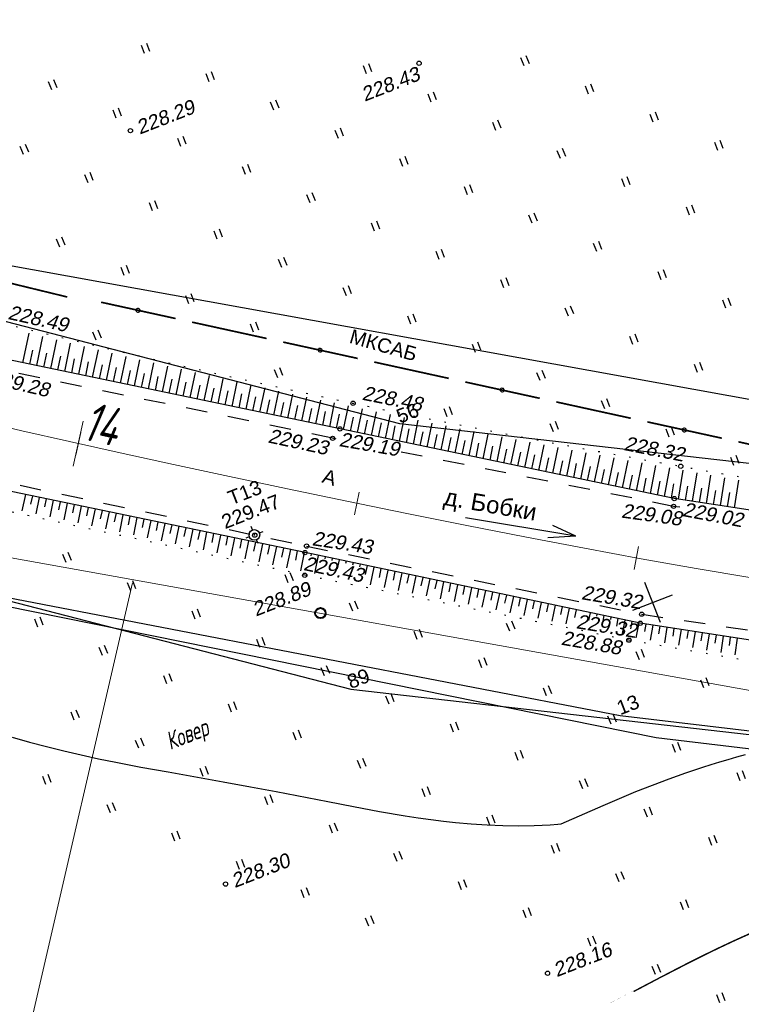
# Model space of a CAD drawing. Header units: millimetres. Extents: x -10 to 1169, y 1 to 1686.
# Tile 165 of 224: x 470 to 520, y 1087 to 1156. Entities that reach past the tile are written whole.
import ezdxf
from ezdxf.enums import TextEntityAlignment as Align
from ezdxf.lldxf.tags import DXFTag

# ---------------------------------------------------------------- set-up
doc = ezdxf.new("R2010")
doc.units = ezdxf.units.MM
for name, pattern in [('ADOT1', [1, 0, -1]), ('AHIDDEN2', [3, 1.5, -1.5]), ('CONTI', [0]), ('PHANTOM2', [1.25, 0.625, -0.125, 0.125, -0.125, 0.125, -0.125])]:
    doc.linetypes.add(name, pattern=pattern)
for name, color, linetype in [('CONTURS', 7, 'Continuous'), ('COORDS', 7, 'Continuous'), ('GPR_PICK', 7, 'Continuous'), ('IZOLINES', 32, 'Continuous'), ('PDIGIT', 170, 'Continuous'), ('PICKETS', 7, 'Continuous'), ('STATIONS', 7, 'Continuous'), ('ОБЪЕКТЫ_АВТОДОРОГ', 7, 'Continuous'), ('УЧАСТКИ', 7, 'Continuous')]:
    doc.layers.add(name, color=color, linetype=linetype)
doc.layers.add('СВЯЗЬ', color=170, linetype='Связь', lineweight=30)
doc.styles.add('GPR', font='isocpeui.ttf', dxfattribs={"width": 0.8})
doc.styles.get("Standard").update_dxf_attribs({"font": 'arial.ttf'})
tags = doc.linetypes.add('газ', pattern='A,42.7,-5.08,["Г",Standard,S=2.54,R=0,X=-2.54,Y=-1.27],-3.81', length=51.59).pattern_tags.tags
tags[6] = DXFTag(74, 10)
doc.linetypes.add('Связь', pattern='A,12.5,[130,ltypeshp.shx,S=1,R=-30,X=0,Y=0.9],1,[130,ltypeshp.shx,S=1,R=-30,X=0,Y=0.9],1,[130,ltypeshp.shx,S=1,R=-30,X=0,Y=0.9],4.5', length=19)

# ---------------------------------------------------------------- blocks, each defined once
blk = doc.blocks.new('133')
at = {"layer": 'CONTURS', "color": 7, "linetype": 'Continuous', "const_width": 0.2}
for points in [[(-11, 0), (-2, 0)], [(0, 0), (9, 0)]]:
    blk.add_lwpolyline(points, dxfattribs=at)
at = {"layer": 'CONTURS', "color": 7, "linetype": 'Continuous', "const_width": 0.5}
blk.add_lwpolyline([(-6.79, 0, 1), (-6.29, 0, 1)], format="xyb", close=True, dxfattribs=at)
blk = doc.blocks.new('401')
at = {"layer": 'CONTURS'}
for p, q in [((0, 0), (0, 1.2)), ((0.8, 0), (0.8, 1.2))]:
    blk.add_line(p, q, dxfattribs=at)
blk = doc.blocks.new('5_1')
at = {"layer": 'STATIONS', "color": 7, "linetype": 'Continuous'}
for p, q in [((-0.78, 0), (-1.28, 0)), ((0.01, 0.77), (0.01, 1.26)), ((0.79, 0), (1.3, 0)), ((0.01, -0.77), (0.01, -1.26))]:
    blk.add_line(p, q, dxfattribs=at)
blk.add_circle((0, 0), 0.75, dxfattribs=at)
for p in [(0, 0), (0.76, 0)]:
    blk.add_point(p, dxfattribs=at)
blk = doc.blocks.new('пкк')
at = {"layer": 'ОБЪЕКТЫ_АВТОДОРОГ', "lineweight": 15, "ltscale": 200}
blk.add_line((-0.011, -0.822), (-0.008, 0.805), dxfattribs=at)
blk = doc.blocks.new('пк')
at = {"layer": 'ОБЪЕКТЫ_АВТОДОРОГ', "linetype": 'Continuous', "lineweight": 25, "xscale": 2, "yscale": 2, "zscale": 2}
blk.add_blockref('пкк', (0.003, 0.008), dxfattribs=at)

msp = doc.modelspace()

# ---------------------------------------------------------------- linework, layer by layer
at = {"linetype": 'Continuous', "lineweight": 40}
msp.add_circle((490.82833, 1114.05169), 0.36213, dxfattribs=at)
at = {"layer": 'CONTURS', "lineweight": -2}
for p, q in [((469.94414, 1131.63713), (470.37614, 1133.70476)), ((470.92301, 1131.43261), (471.34815, 1133.46743)), ((471.90187, 1131.22809), (472.3205, 1133.23172)), ((470.43358, 1131.53487), (470.63809, 1132.51373)), ((472.88073, 1131.02357), (473.29285, 1132.99604)), ((473.8596, 1130.81906), (474.26594, 1132.7639)), ((474.83846, 1130.61454), (475.23903, 1132.53176)), ((471.41244, 1131.33035), (471.61696, 1132.30921)), ((472.3913, 1131.12583), (472.59582, 1132.1047)), ((473.37016, 1130.92131), (473.57468, 1131.90018)), ((475.81732, 1130.41002), (476.21248, 1132.30132)), ((476.79618, 1130.2055), (477.18632, 1132.07275)), ((477.77505, 1130.00098), (478.16015, 1131.84418)), ((474.34903, 1130.7168), (474.55354, 1131.69566)), ((475.32789, 1130.51228), (475.53241, 1131.49114)), ((476.30675, 1130.30776), (476.51127, 1131.28662)), ((477.28561, 1130.10324), (477.49013, 1131.0821)), ((478.75391, 1129.79646), (479.13469, 1131.61898)), ((479.73277, 1129.59195), (480.10928, 1131.39398)), ((480.71163, 1129.38743), (481.08417, 1131.17043)), ((478.26448, 1129.89872), (478.469, 1130.87759)), ((479.24334, 1129.6942), (479.44786, 1130.67307)), ((480.2222, 1129.48969), (480.42672, 1130.46855)), ((481.6905, 1129.18291), (482.0595, 1130.94901)), ((482.66936, 1128.97839), (483.03483, 1130.72758)), ((483.64822, 1128.77387), (484.01081, 1130.50927)), ((481.20107, 1129.28517), (481.40558, 1130.26403)), ((482.17993, 1129.08065), (482.38445, 1130.05951)), ((483.15879, 1128.87613), (483.36331, 1129.85499)), ((484.13765, 1128.67161), (484.34217, 1129.65048)), ((484.62709, 1128.56935), (484.98688, 1130.29142)), ((485.60595, 1128.36484), (485.96321, 1130.07477)), ((486.58481, 1128.16032), (486.94002, 1129.86048)), ((487.56367, 1127.9558), (487.91684, 1129.64621)), ((485.11652, 1128.46709), (485.32103, 1129.44596)), ((486.09538, 1128.26258), (486.29989, 1129.24144)), ((487.07424, 1128.05806), (487.27875, 1129.03692)), ((488.54254, 1127.75128), (488.89424, 1129.43479)), ((489.5214, 1127.54676), (489.87177, 1129.22409)), ((490.50026, 1127.34224), (490.84946, 1129.01435)), ((488.0531, 1127.85354), (488.25761, 1128.83241)), ((489.03197, 1127.64902), (489.23645, 1128.62789)), ((490.01083, 1127.4445), (490.21528, 1128.42338)), ((491.47912, 1127.13773), (491.82762, 1128.80724)), ((492.45802, 1126.93335), (492.80562, 1128.60017)), ((493.43699, 1126.72938), (493.78433, 1128.39569)), ((490.98969, 1127.23998), (491.19407, 1128.21888)), ((491.96857, 1127.03554), (492.17281, 1128.01446)), ((492.94751, 1126.83136), (493.15161, 1127.81031)), ((493.92648, 1126.62739), (494.13052, 1127.60636)), ((494.41597, 1126.52541), (494.76332, 1128.19216)), ((495.39495, 1126.32144), (495.74263, 1127.99)), ((496.37393, 1126.11747), (496.72242, 1127.79001)), ((497.3529, 1125.9135), (497.70225, 1127.59016)), ((494.90546, 1126.42343), (495.10946, 1127.4024)), ((495.88444, 1126.21946), (496.08842, 1127.19843)), ((496.86341, 1126.01549), (497.06739, 1126.99446)), ((498.33188, 1125.70953), (498.68276, 1127.39361)), ((499.31086, 1125.50556), (499.66328, 1127.19705)), ((500.28983, 1125.30159), (500.64429, 1127.00283)), ((497.84239, 1125.81152), (498.04637, 1126.79049)), ((498.82137, 1125.60755), (499.02534, 1126.58652)), ((499.80035, 1125.40358), (500.00432, 1126.38255)), ((500.77932, 1125.19961), (500.98329, 1126.17859)), ((501.26881, 1125.09762), (501.6255, 1126.80961)), ((502.24779, 1124.89365), (502.60696, 1126.61755)), ((503.22677, 1124.68968), (503.58884, 1126.42756)), ((504.20574, 1124.48571), (504.57073, 1126.23762)), ((501.7583, 1124.99564), (501.96227, 1125.97462)), ((502.73728, 1124.79167), (502.94124, 1125.77065)), ((503.71625, 1124.5877), (503.92022, 1125.56668)), ((505.18472, 1124.28174), (505.55326, 1126.05075)), ((506.1637, 1124.07778), (506.53576, 1125.86389)), ((507.14268, 1123.87381), (507.51866, 1125.67907)), ((508.12165, 1123.66984), (508.50169, 1125.49525)), ((504.69523, 1124.38373), (504.89919, 1125.36271)), ((505.67421, 1124.17976), (505.87815, 1125.15874)), ((506.65319, 1123.97579), (506.8571, 1124.95478)), ((509.10063, 1123.46587), (509.48478, 1125.31242)), ((510.07961, 1123.2619), (510.46799, 1125.13159)), ((511.05858, 1123.05793), (511.45064, 1124.95087)), ((507.63216, 1123.77182), (507.83602, 1124.75082)), ((508.61114, 1123.56785), (508.81489, 1124.54688)), ((509.59012, 1123.36388), (509.79365, 1124.34295)), ((510.5691, 1123.15991), (510.77219, 1124.13907)), ((512.03756, 1122.85396), (512.43274, 1124.77312)), ((513.01654, 1122.64999), (513.41257, 1124.59581)), ((513.99552, 1122.44602), (514.38822, 1124.421)), ((514.97449, 1122.24205), (515.35496, 1124.2488)), ((511.54807, 1122.95594), (511.75031, 1123.93528)), ((512.52705, 1122.75197), (512.7276, 1123.73166)), ((513.50603, 1122.548), (513.70324, 1123.52836)), ((515.9565, 1122.05318), (516.30352, 1124.07992)), ((516.94501, 1121.90207), (517.27024, 1123.90801)), ((517.93353, 1121.75095), (518.24603, 1123.73448)), ((518.92204, 1121.59984), (519.22621, 1123.55921)), ((514.485, 1122.34403), (514.67562, 1123.3257)), ((515.46549, 1122.14762), (515.64299, 1123.13174)), ((516.45075, 1121.97762), (516.61519, 1122.96401)), ((517.43927, 1121.82651), (517.59712, 1122.81397)), ((519.91056, 1121.44872), (520.20863, 1123.3834)), ((470.11538, 1122.38556), (469.87815, 1121.24449)), ((470.60491, 1122.28379), (470.48592, 1121.71147)), ((471.09444, 1122.18201), (470.85573, 1121.03382)), ((471.58397, 1122.08024), (471.46425, 1121.50436)), ((518.42779, 1121.67539), (518.58231, 1122.66338)), ((519.4163, 1121.52428), (519.56914, 1122.51253)), ((472.07351, 1121.97846), (471.83331, 1120.82314)), ((472.56304, 1121.87669), (472.44257, 1121.29725)), ((473.05257, 1121.77491), (472.8109, 1120.61247)), ((473.5421, 1121.67314), (473.4209, 1121.09013)), ((474.03164, 1121.57136), (473.78848, 1120.40179)), ((474.52117, 1121.46959), (474.39922, 1120.88302)), ((475.0107, 1121.36781), (474.76606, 1120.19112)), ((475.50023, 1121.26604), (475.37754, 1120.67591)), ((475.98977, 1121.16427), (475.74365, 1119.98044)), ((476.4793, 1121.06249), (476.35587, 1120.4688)), ((476.96883, 1120.96072), (476.72123, 1119.76977)), ((477.45836, 1120.85894), (477.33419, 1120.26169)), ((477.94789, 1120.75717), (477.69881, 1119.55909)), ((478.43743, 1120.65539), (478.31252, 1120.05457)), ((478.92696, 1120.55362), (478.6764, 1119.34842)), ((479.41649, 1120.45184), (479.29084, 1119.84746)), ((479.90602, 1120.35007), (479.65398, 1119.13774)), ((480.39556, 1120.24829), (480.26916, 1119.64035)), ((480.88509, 1120.14652), (480.63156, 1118.92707)), ((481.37462, 1120.04475), (481.24749, 1119.43324)), ((481.86415, 1119.94297), (481.60914, 1118.7164)), ((482.35369, 1119.8412), (482.22581, 1119.22613)), ((482.84322, 1119.73942), (482.58672, 1118.50572)), ((483.33275, 1119.63765), (483.20413, 1119.01902)), ((483.82228, 1119.53587), (483.56429, 1118.29505)), ((484.31182, 1119.4341), (484.18245, 1118.81191)), ((484.80135, 1119.33232), (484.54186, 1118.08438)), ((485.29088, 1119.23055), (485.16076, 1118.6048)), ((485.78041, 1119.12877), (485.5194, 1117.87371)), ((486.26995, 1119.027), (486.13905, 1118.39769)), ((486.75948, 1118.92522), (486.49691, 1117.66305)), ((487.24901, 1118.82345), (487.11732, 1118.19059)), ((487.73854, 1118.72168), (487.47434, 1117.45241)), ((488.22807, 1118.6199), (488.09552, 1117.98351)), ((488.71761, 1118.51813), (488.45161, 1117.24181)), ((489.20714, 1118.41635), (489.07361, 1117.77644)), ((489.69667, 1118.31458), (489.42856, 1117.03127)), ((490.18592, 1118.21144), (490.15919, 1118.0838)), ((490.67517, 1118.10831), (490.40681, 1116.83003)), ((491.1644, 1118.0051), (491.13418, 1117.86131)), ((491.65363, 1117.90189), (491.62168, 1117.75007)), ((492.14286, 1117.79868), (492.00988, 1117.16715)), ((492.6321, 1117.69547), (492.59672, 1117.52756)), ((493.12133, 1117.59227), (493.08424, 1117.41631)), ((493.61056, 1117.48906), (493.57177, 1117.30506)), ((494.09979, 1117.38585), (493.96875, 1116.76439)), ((494.58902, 1117.28264), (494.32796, 1116.04476)), ((495.07826, 1117.17943), (494.94824, 1116.563)), ((495.56749, 1117.07622), (495.3085, 1115.84839)), ((496.05672, 1116.97301), (495.92775, 1116.36161)), ((496.54595, 1116.86981), (496.28907, 1115.65202)), ((497.03518, 1116.7666), (496.90727, 1116.16021)), ((497.52442, 1116.66339), (497.26964, 1115.45565)), ((498.01365, 1116.56018), (497.88679, 1115.95882)), ((498.50288, 1116.45697), (498.25022, 1115.25927)), ((498.99211, 1116.35376), (498.86631, 1115.75742)), ((499.48134, 1116.25055), (499.2308, 1115.0629)), ((499.97058, 1116.14735), (499.84583, 1115.55603)), ((500.45981, 1116.04414), (500.21138, 1114.86652)), ((500.94904, 1115.94093), (500.82536, 1115.35463)), ((501.43827, 1115.83772), (501.19197, 1114.67014)), ((501.9275, 1115.73451), (501.80488, 1115.15323)), ((502.41674, 1115.6313), (502.17255, 1114.47377)), ((502.90597, 1115.52809), (502.78441, 1114.95184)), ((503.3952, 1115.42489), (503.15314, 1114.27739)), ((503.88443, 1115.32168), (503.76394, 1114.75044)), ((504.37366, 1115.21847), (504.13375, 1114.08101)), ((504.8629, 1115.11526), (504.74348, 1114.54904)), ((505.35213, 1115.01205), (505.11437, 1113.88463)), ((505.84136, 1114.90884), (505.72303, 1114.34764)), ((506.33059, 1114.80563), (506.09502, 1113.68824)), ((506.81982, 1114.70242), (506.70261, 1114.14623)), ((507.30906, 1114.59922), (507.07576, 1113.49183)), ((507.79829, 1114.49601), (507.68224, 1113.94481)), ((508.28752, 1114.3928), (508.05664, 1113.29539)), ((508.77675, 1114.28959), (508.66199, 1113.74337)), ((509.26598, 1114.18638), (509.26357, 1114.17486)), ((509.75522, 1114.08317), (509.64197, 1113.54188)), ((510.24445, 1113.97996), (510.21692, 1113.848)), ((510.73368, 1113.87676), (510.62239, 1113.34031)), ((511.22291, 1113.77355), (511.19016, 1113.61476)), ((511.71214, 1113.67034), (511.60372, 1113.13855)), ((512.20138, 1113.56713), (511.98798, 1112.5081)), ((512.69061, 1113.46392), (512.5874, 1112.93924)), ((513.17984, 1113.36071), (512.98042, 1112.32102)), ((513.67359, 1113.28192), (513.57816, 1112.75772)), ((514.16735, 1113.20313), (513.98504, 1112.14602)), ((514.66155, 1113.12719), (514.57204, 1112.59326)), ((515.15575, 1113.05126), (514.98004, 1111.97265)), ((515.64995, 1112.97533), (515.56254, 1112.43085)), ((516.14415, 1112.89939), (515.97024, 1111.80012)), ((516.63835, 1112.82346), (516.55124, 1112.26876)), ((517.13255, 1112.74752), (516.95803, 1111.62801)), ((517.62675, 1112.67159), (517.53903, 1112.10683)), ((518.12095, 1112.59566), (517.9446, 1111.45612)), ((518.61515, 1112.51972), (518.52637, 1111.94497)), ((519.10935, 1112.44379), (518.93057, 1111.28433)), ((519.60355, 1112.36785), (519.51348, 1111.78316)), ((520.09775, 1112.29192), (519.91623, 1111.11261))]:
    msp.add_line(p, q, dxfattribs=at)
at = {"layer": 'CONTURS', "color": 1, "linetype": 'газ', "lineweight": 15}
msp.add_line((455.8683, 1120.29855), (545.30849, 1104.26231), dxfattribs=at)
at = {"layer": 'CONTURS', "color": 0, "linetype": 'CONTI', "lineweight": 15}
msp.add_line((469.74034, 1082.00867), (477.63172, 1116.1679), dxfattribs=at)
at = {"layer": 'CONTURS', "linetype": 'ADOT1', "flags": 128}
msp.add_lwpolyline([(468.40598, 1134.44728), (470.86878, 1133.84075), (473.33349, 1133.24326), (475.8001, 1132.65482), (478.26862, 1132.07544), (480.73905, 1131.50511), (483.21138, 1130.94382), (485.68562, 1130.39159), (488.16176, 1129.84841), (490.63981, 1129.31428), (493.11976, 1128.7892), (495.41347, 1128.31234), (497.70909, 1127.84376), (500.0065, 1127.38321), (502.30557, 1126.93048), (504.60619, 1126.48532), (506.90824, 1126.0475), (509.2116, 1125.61679), (511.51614, 1125.19295), (513.82176, 1124.77577), (516.12833, 1124.36499), (518.41317, 1123.95862), (520.69847, 1123.54963), (522.98455, 1123.14206), (525.27173, 1122.73996), (527.56032, 1122.34739), (529.85066, 1121.96838), (532.14306, 1121.60698), (534.43785, 1121.26725), (536.73534, 1120.95323), (539.03586, 1120.66898), (541.78437, 1120.36363), (544.53611, 1120.0872), (547.2911, 1119.83969), (550.04933, 1119.62111), (552.81081, 1119.43144), (555.57552, 1119.2707), (558.34348, 1119.13888), (561.11468, 1119.03598), (563.88912, 1118.962), (566.66681, 1118.91694)], dxfattribs=at)
at = {"layer": 'CONTURS', "linetype": 'Continuous'}
for points in [[(566.65983, 1117.23176), (538.8743, 1118.54973), (515.67292, 1122.09653), (492.20433, 1126.9862), (467.60049, 1132.1268)], [(565.8585, 1108.18738), (537.53268, 1109.61305), (513.28202, 1113.33916), (489.74754, 1118.304), (464.81794, 1123.48691)]]:
    msp.add_lwpolyline(points, dxfattribs=at)
at = {"layer": 'CONTURS', "linetype": 'AHIDDEN2'}
for points in [[(491.92553, 1126.27735), (491.68417, 1126.3255), (467.45614, 1131.34242)], [(516.0641, 1121.48036), (515.62478, 1121.54946), (496.27784, 1125.40908)], [(469.74178, 1123.03067), (489.85456, 1118.75812), (513.38919, 1113.97694), (537.52122, 1110.37303), (537.87094, 1110.35424)]]:
    msp.add_lwpolyline(points, dxfattribs=at)
at = {"layer": 'CONTURS', "linetype": 'ADOT1'}
msp.add_lwpolyline([(565.24543, 1106.0366), (537.50367, 1107.7947), (512.48493, 1112.15361), (489.727, 1116.71122), (464.56289, 1122.13423)], dxfattribs=at)
at = {"layer": 'COORDS', "lineweight": -2}
for p, q in [((514.70126, 1113.40001), (513.60909, 1116.19415)), ((512.75811, 1114.251), (515.55224, 1115.34316))]:
    msp.add_line(p, q, dxfattribs=at)
at = {"layer": 'IZOLINES'}
for points in [[(469.1994, 1105.34969), (470.39719, 1105.0008), (471.60184, 1104.67712), (472.81222, 1104.37616), (474.02731, 1104.09533), (475.24622, 1103.83194), (476.46815, 1103.58327), (478.23315, 1103.24509), (478.2215, 1103.24742), (480.14457, 1102.89754), (483.99375, 1102.21469), (485.92071, 1101.8643), (485.92019, 1101.86362), (487.73161, 1101.52432), (491.34975, 1100.82137), (493.15904, 1100.47109), (494.9709, 1100.13477), (496.78722, 1099.82474), (497.68625, 1099.68545), (498.58691, 1099.55756), (499.46159, 1099.4461), (500.32239, 1099.35016), (500.31652, 1099.35162), (501.41985, 1099.24982), (502.52514, 1099.17621), (503.63169, 1099.13255), (504.73867, 1099.12086), (505.84512, 1099.14239), (506.39791, 1099.16573), (506.95023, 1099.1974), (507.50199, 1099.23726), (507.72312, 1099.25805)], [(507.72312, 1099.25805), (510.67308, 1100.55462), (511.82237, 1101.04598), (512.97752, 1101.52319), (514.1395, 1101.9832), (515.30897, 1102.42337), (516.48628, 1102.84162), (517.67144, 1103.23649), (518.26693, 1103.42488), (518.86429, 1103.60714), (519.46347, 1103.78326), (520.0644, 1103.95323), (520.66701, 1104.11706)]]:
    msp.add_lwpolyline(points, dxfattribs=at)
at = {"layer": 'IZOLINES', "const_width": 0.1}
msp.add_lwpolyline([(512.81781, 1087.48531), (513.13544, 1087.65107), (513.13657, 1087.65166), (513.13882, 1087.65285), (513.13637, 1087.6517), (515.3504, 1088.81274), (516.46152, 1089.38529), (517.57776, 1089.94769), (518.70055, 1090.49673), (519.83106, 1091.02942), (520.97021, 1091.543)], dxfattribs=at)
at = {"layer": 'PICKETS', "color": 7, "lineweight": -2}
for centre in [(497.7573, 1152.66386), (477.49373, 1147.92565), (493.11976, 1128.7892), (492.20433, 1126.9862), (491.68417, 1126.3255), (516.12833, 1124.36499), (515.67292, 1122.09653), (515.62478, 1121.54946), (486.21976, 1119.52551), (489.85456, 1118.75812), (489.74754, 1118.304), (489.727, 1116.71122), (513.38919, 1113.97694), (513.28202, 1113.33916), (512.48493, 1112.15361), (484.16708, 1095.026), (506.77251, 1088.76821)]:
    msp.add_circle(centre, 0.15, dxfattribs=at)
at = {"layer": 'ОБЪЕКТЫ_АВТОДОРОГ', "color": 0, "linetype": 'PHANTOM2', "lineweight": 15, "ltscale": 200}
msp.add_lwpolyline([(466.63522, 1127.60327), (469.85953, 1126.85392), (473.22191, 1126.09124), (476.76537, 1125.30349), (480.51845, 1124.48266), (484.45176, 1123.63567), (488.52142, 1122.77318), (492.68355, 1121.90585), (496.89429, 1121.04434), (501.10975, 1120.19931), (505.28606, 1119.38142), (509.37936, 1118.60134), (513.35545, 1117.8681), (517.21899, 1117.1843), (520.9843, 1116.55092)], dxfattribs=at)
at = {"layer": 'ОБЪЕКТЫ_АВТОДОРОГ'}
for points in [[(508.75286, 1119.46656), (501.02444, 1120.73753)], [(508.76239, 1119.46405), (507.13761, 1120.21201)], [(508.75588, 1119.46104), (506.80281, 1119.3419)]]:
    msp.add_lwpolyline(points, dxfattribs=at)
at = {"layer": 'СВЯЗЬ', "linetype": 'Связь', "lineweight": 30}
msp.add_lwpolyline([(616.9123, 1103.12252), (569.8256, 1099.02841), (568.28017, 1098.86239), (514.39182, 1105.28502), (454.08462, 1117.49511), (407.21441, 1131.60149), (298.78218, 1173.78217), (264.50484, 1188.19206), (215.39982, 1213.15052), (138.06869, 1251.95366), (98.97523, 1260.9492), (66.43231, 1260.92822), (10.51992, 1246.50892)], dxfattribs=at)
at = {"layer": 'УЧАСТКИ', "color": 6, "linetype": 'Continuous', "lineweight": -2}
for p, q in [((496.4083, 1127.34747), (442.8463, 1141.20916)), ((541.79955, 1125.26983), (459.62893, 1140.13527)), ((562.08366, 1119.85263), (496.4083, 1127.34747)), ((437.24407, 1123.12892), (492.95582, 1108.71174)), ((456.26813, 1117.58424), (511.87354, 1106.87264)), ((492.95582, 1108.71174), (560.90778, 1100.96868)), ((511.87354, 1106.87264), (549.49856, 1102.41429))]:
    msp.add_line(p, q, dxfattribs=at)

# ---------------------------------------------------------------- block references
at = {"layer": 'CONTURS', "lineweight": -2}
for name, p, xscale, yscale, zscale, rotation in [('401', (478.48552, 1153.34315), 0.4999999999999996, 0.4999999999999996, 0.4999999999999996, 21.3494687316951), ('401', (505.12684, 1152.48305), 0.4999999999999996, 0.4999999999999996, 0.4999999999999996, 21.3494687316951), ('401', (494.07319, 1151.92028), 0.4999999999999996, 0.4999999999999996, 0.4999999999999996, 21.3494687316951), ('401', (483.01953, 1151.35752), 0.4999999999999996, 0.4999999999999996, 0.4999999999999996, 21.3494687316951), ('401', (471.96588, 1150.79476), 0.4999999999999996, 0.4999999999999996, 0.4999999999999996, 21.3494687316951), ('401', (509.66086, 1150.49742), 0.4999999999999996, 0.4999999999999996, 0.4999999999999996, 21.3494687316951), ('401', (498.6072, 1149.93466), 0.4999999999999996, 0.4999999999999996, 0.4999999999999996, 21.3494687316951), ('401', (487.55355, 1149.3719), 0.4999999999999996, 0.4999999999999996, 0.4999999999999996, 21.3494687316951), ('401', (476.49989, 1148.80913), 0.4999999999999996, 0.4999999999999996, 0.4999999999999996, 21.3494687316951), ('401', (514.19487, 1148.51179), 0.4999999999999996, 0.4999999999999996, 0.4999999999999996, 21.3494687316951), ('401', (503.14122, 1147.94903), 0.4999999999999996, 0.4999999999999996, 0.4999999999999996, 21.3494687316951), ('401', (492.08756, 1147.38627), 0.4999999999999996, 0.4999999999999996, 0.4999999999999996, 21.3494687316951), ('401', (469.98025, 1146.26074), 0.4999999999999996, 0.4999999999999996, 0.4999999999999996, 21.3494687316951), ('401', (481.03391, 1146.82351), 0.4999999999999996, 0.4999999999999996, 0.4999999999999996, 21.3494687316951), ('401', (518.72889, 1146.52617), 0.4999999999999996, 0.4999999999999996, 0.4999999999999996, 21.3494687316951), ('401', (507.67523, 1145.96341), 0.4999999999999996, 0.4999999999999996, 0.4999999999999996, 21.3494687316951), ('401', (485.56792, 1144.83788), 0.4999999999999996, 0.4999999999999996, 0.4999999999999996, 21.3494687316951), ('401', (496.62158, 1145.40064), 0.4999999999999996, 0.4999999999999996, 0.4999999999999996, 21.3494687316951), ('401', (474.51427, 1144.27512), 0.4999999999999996, 0.4999999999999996, 0.4999999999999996, 21.3494687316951), ('401', (512.20925, 1143.97778), 0.4999999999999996, 0.4999999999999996, 0.4999999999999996, 21.3494687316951), ('401', (490.10194, 1142.85225), 0.4999999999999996, 0.4999999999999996, 0.4999999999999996, 21.3494687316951), ('401', (501.15559, 1143.41502), 0.4999999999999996, 0.4999999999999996, 0.4999999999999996, 21.3494687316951), ('401', (479.04828, 1142.28949), 0.4999999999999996, 0.4999999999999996, 0.4999999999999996, 21.3494687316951), ('401', (505.68961, 1141.42939), 0.4999999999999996, 0.4999999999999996, 0.4999999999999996, 21.3494687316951), ('401', (516.74326, 1141.99215), 0.4999999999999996, 0.4999999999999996, 0.4999999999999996, 21.3494687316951), ('401', (494.63595, 1140.86663), 0.4999999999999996, 0.4999999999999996, 0.4999999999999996, 21.3494687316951), ('401', (483.5823, 1140.30387), 0.4999999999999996, 0.4999999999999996, 0.4999999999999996, 21.3494687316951), ('401', (472.52864, 1139.7411), 0.4999999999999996, 0.4999999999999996, 0.4999999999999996, 21.3494687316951), ('401', (510.22362, 1139.44376), 0.4999999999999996, 0.4999999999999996, 0.4999999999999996, 21.3494687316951), ('401', (499.16997, 1138.881), 0.4999999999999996, 0.4999999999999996, 0.4999999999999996, 21.3494687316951), ('133', (467.90877, 1137.49901), 0.5884778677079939, 0.5, 0.5884778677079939, 346.3523038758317), ('401', (488.11631, 1138.31824), 0.4999999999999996, 0.4999999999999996, 0.4999999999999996, 21.3494687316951), ('401', (477.06266, 1137.75548), 0.4999999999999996, 0.4999999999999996, 0.4999999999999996, 21.3494687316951), ('401', (514.75764, 1137.45814), 0.4999999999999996, 0.4999999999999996, 0.4999999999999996, 21.3494687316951), ('401', (503.70398, 1136.89538), 0.4999999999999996, 0.4999999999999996, 0.4999999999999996, 21.3494687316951), ('401', (492.65033, 1136.33261), 0.4999999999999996, 0.4999999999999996, 0.4999999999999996, 21.3494687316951), ('133', (481.82533, 1134.48096), 0.5948075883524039, 0.5, 0.5948075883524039, 347.6422041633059), ('401', (481.59667, 1135.76985), 0.4999999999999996, 0.4999999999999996, 0.4999999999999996, 21.3494687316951), ('401', (519.29165, 1135.47251), 0.4999999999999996, 0.4999999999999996, 0.4999999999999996, 21.3494687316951), ('401', (508.238, 1134.90975), 0.4999999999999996, 0.4999999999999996, 0.4999999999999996, 21.3494687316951), ('401', (486.13068, 1133.78422), 0.4999999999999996, 0.4999999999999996, 0.4999999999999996, 21.3494687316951), ('401', (497.18434, 1134.34699), 0.4999999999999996, 0.4999999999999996, 0.4999999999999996, 21.3494687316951), ('401', (475.07703, 1133.22146), 0.4999999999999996, 0.4999999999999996, 0.4999999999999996, 21.3494687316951), ('133', (494.6079, 1131.6804), 0.5948075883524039, 0.5, 0.5948075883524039, 347.6422041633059), ('401', (512.77201, 1132.92412), 0.4999999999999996, 0.4999999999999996, 0.4999999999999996, 21.3494687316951), ('401', (501.71835, 1132.36136), 0.4999999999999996, 0.4999999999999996, 0.4999999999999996, 21.3494687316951), ('401', (487.82923, 1130.58175), 0.4999999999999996, 0.4999999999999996, 0.4999999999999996, 21.3494687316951), ('401', (506.25237, 1130.37574), 0.4999999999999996, 0.4999999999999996, 0.4999999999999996, 21.3494687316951), ('401', (517.30602, 1130.9385), 0.4999999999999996, 0.4999999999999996, 0.4999999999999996, 21.3494687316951), ('133', (507.39047, 1128.87984), 0.5948075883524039, 0.5, 0.5948075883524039, 347.6422041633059), ('401', (510.78638, 1128.39011), 0.4999999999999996, 0.4999999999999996, 0.4999999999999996, 21.3494687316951), ('401', (499.73273, 1127.82735), 0.4999999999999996, 0.4999999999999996, 0.4999999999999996, 21.3494687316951), ('133', (520.17304, 1126.07927), 0.5948075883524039, 0.5, 0.5948075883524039, 347.6422041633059), ('401', (507.18239, 1126.79198), 0.4999999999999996, 0.4999999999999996, 0.4999999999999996, 21.3494687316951), ('401', (515.3204, 1126.40448), 0.4999999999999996, 0.4999999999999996, 0.4999999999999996, 21.3494687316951), ('401', (519.85441, 1124.41886), 0.4999999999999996, 0.4999999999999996, 0.4999999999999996, 21.3494687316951), ('401', (472.97519, 1117.59924), 0.4999999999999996, 0.4999999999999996, 0.4999999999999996, 21.3494687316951), ('401', (488.56286, 1116.17637), 0.4999999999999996, 0.4999999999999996, 0.4999999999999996, 21.3494687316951), ('401', (477.50921, 1115.61361), 0.4999999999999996, 0.4999999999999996, 0.4999999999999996, 21.3494687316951), ('401', (493.09688, 1114.19075), 0.4999999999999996, 0.4999999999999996, 0.4999999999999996, 21.3494687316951), ('401', (470.98957, 1113.06522), 0.4999999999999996, 0.4999999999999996, 0.4999999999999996, 21.3494687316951), ('401', (482.04322, 1113.62798), 0.4999999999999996, 0.4999999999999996, 0.4999999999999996, 21.3494687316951), ('401', (504.11985, 1112.77468), 0.4999999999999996, 0.4999999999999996, 0.4999999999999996, 21.3494687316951), ('401', (486.57724, 1111.64236), 0.4999999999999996, 0.4999999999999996, 0.4999999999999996, 21.3494687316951), ('401', (497.63089, 1112.20512), 0.4999999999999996, 0.4999999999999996, 0.4999999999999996, 21.3494687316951), ('401', (475.52358, 1111.0796), 0.4999999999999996, 0.4999999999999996, 0.4999999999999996, 21.3494687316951), ('401', (513.21856, 1110.78226), 0.4999999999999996, 0.4999999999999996, 0.4999999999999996, 21.3494687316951), ('401', (491.11125, 1109.65673), 0.4999999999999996, 0.4999999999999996, 0.4999999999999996, 21.3494687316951), ('401', (502.16491, 1110.2195), 0.4999999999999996, 0.4999999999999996, 0.4999999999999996, 21.3494687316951), ('401', (480.0576, 1109.09397), 0.4999999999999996, 0.4999999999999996, 0.4999999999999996, 21.3494687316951), ('401', (506.69892, 1108.23387), 0.4999999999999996, 0.4999999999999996, 0.4999999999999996, 21.3494687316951), ('401', (517.75258, 1108.79663), 0.4999999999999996, 0.4999999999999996, 0.4999999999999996, 21.3494687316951), ('401', (495.64527, 1107.67111), 0.4999999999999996, 0.4999999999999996, 0.4999999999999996, 21.3494687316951), ('401', (484.59161, 1107.10834), 0.4999999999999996, 0.4999999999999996, 0.4999999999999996, 21.3494687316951), ('401', (473.53795, 1106.54558), 0.4999999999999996, 0.4999999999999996, 0.4999999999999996, 21.3494687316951), ('401', (511.23294, 1106.24824), 0.4999999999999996, 0.4999999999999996, 0.4999999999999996, 21.3494687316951), ('401', (500.17928, 1105.68548), 0.4999999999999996, 0.4999999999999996, 0.4999999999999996, 21.3494687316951), ('401', (489.12562, 1105.12272), 0.4999999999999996, 0.4999999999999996, 0.4999999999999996, 21.3494687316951), ('401', (478.07197, 1104.55996), 0.4999999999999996, 0.4999999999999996, 0.4999999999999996, 21.3494687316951), ('401', (515.76695, 1104.26262), 0.4999999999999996, 0.4999999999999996, 0.4999999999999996, 21.3494687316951), ('401', (504.71329, 1103.69985), 0.4999999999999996, 0.4999999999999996, 0.4999999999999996, 21.3494687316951), ('401', (493.65964, 1103.13709), 0.4999999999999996, 0.4999999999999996, 0.4999999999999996, 21.3494687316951), ('401', (471.55233, 1102.01157), 0.4999999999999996, 0.4999999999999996, 0.4999999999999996, 21.3494687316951), ('401', (482.60598, 1102.57433), 0.4999999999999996, 0.4999999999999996, 0.4999999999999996, 21.3494687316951), ('401', (520.30096, 1102.27699), 0.4999999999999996, 0.4999999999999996, 0.4999999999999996, 21.3494687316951), ('401', (509.24731, 1101.71423), 0.4999999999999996, 0.4999999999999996, 0.4999999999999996, 21.3494687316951), ('401', (487.14, 1100.5887), 0.4999999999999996, 0.4999999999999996, 0.4999999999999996, 21.3494687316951), ('401', (498.19365, 1101.15147), 0.4999999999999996, 0.4999999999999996, 0.4999999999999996, 21.3494687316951), ('401', (476.08634, 1100.02594), 0.4999999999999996, 0.4999999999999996, 0.4999999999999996, 21.3494687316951), ('401', (513.78132, 1099.7286), 0.4999999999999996, 0.4999999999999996, 0.4999999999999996, 21.3494687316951), ('401', (491.67401, 1098.60308), 0.4999999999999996, 0.4999999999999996, 0.4999999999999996, 21.3494687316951), ('401', (502.72767, 1099.16584), 0.4999999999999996, 0.4999999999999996, 0.4999999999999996, 21.3494687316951), ('401', (480.62036, 1098.04031), 0.4999999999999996, 0.4999999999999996, 0.4999999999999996, 21.3494687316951), ('401', (507.26168, 1097.18021), 0.4999999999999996, 0.4999999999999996, 0.4999999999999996, 21.3494687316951), ('401', (518.31534, 1097.74298), 0.4999999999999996, 0.4999999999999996, 0.4999999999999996, 21.3494687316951), ('401', (496.20803, 1096.61745), 0.4999999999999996, 0.4999999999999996, 0.4999999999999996, 21.3494687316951), ('401', (485.15437, 1096.05469), 0.4999999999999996, 0.4999999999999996, 0.4999999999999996, 21.3494687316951), ('401', (511.7957, 1095.19459), 0.4999999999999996, 0.4999999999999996, 0.4999999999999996, 21.3494687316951), ('401', (500.74204, 1094.63183), 0.4999999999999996, 0.4999999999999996, 0.4999999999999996, 21.3494687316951), ('401', (489.68839, 1094.06906), 0.4999999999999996, 0.4999999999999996, 0.4999999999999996, 21.3494687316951), ('401', (516.32971, 1093.20896), 0.4999999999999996, 0.4999999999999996, 0.4999999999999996, 21.3494687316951), ('401', (505.27606, 1092.6462), 0.4999999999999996, 0.4999999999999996, 0.4999999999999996, 21.3494687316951), ('401', (494.2224, 1092.08344), 0.4999999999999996, 0.4999999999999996, 0.4999999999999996, 21.3494687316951), ('401', (509.81007, 1090.66057), 0.4999999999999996, 0.4999999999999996, 0.4999999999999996, 21.3494687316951), ('401', (514.34409, 1088.67495), 0.4999999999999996, 0.4999999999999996, 0.4999999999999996, 21.3494687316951), ('401', (518.8781, 1086.68932), 0.4999999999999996, 0.4999999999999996, 0.4999999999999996, 21.3494687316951)]:
    msp.add_blockref(name, p, dxfattribs=dict(at, xscale=xscale, yscale=yscale, zscale=zscale, rotation=rotation))
at = {"layer": 'STATIONS', "lineweight": -2, "xscale": 0.4999999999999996, "yscale": 0.4999999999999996, "zscale": 0.4999999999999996, "rotation": 21.3494687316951}
msp.add_blockref('5_1', (486.19369, 1119.54002), dxfattribs=at)
at = {"layer": 'ОБЪЕКТЫ_АВТОДОРОГ', "color": 0, "linetype": 'PHANTOM2', "lineweight": 15}
for name, p, rotation in [('пк', (473.84187, 1125.95342), 347.46642762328), ('пкк', (473.84187, 1125.95342), 347.46642762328), ('пкк', (493.39704, 1121.75987), 348.4369541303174), ('пкк', (513.02623, 1117.92881), 349.5513598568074)]:
    msp.add_blockref(name, p, dxfattribs=dict(at, rotation=rotation))

# ---------------------------------------------------------------- texts
at = {"layer": 'CONTURS', "lineweight": -2}
msp.add_text('МКСАБ', height=1, rotation=344.1160029, dxfattribs=at).set_placement((492.79425, 1133.04552))
at = {"layer": 'GPR_PICK', "style": 'GPR', "width": 0.7}
msp.add_text('Ковер', height=1.25, rotation=21.3494687, dxfattribs=at).set_placement((481.69729, 1104.98055), align=Align.CENTER)
at = {"layer": 'PDIGIT', "color": 7, "lineweight": -2, "oblique": 10}
for s, rotation, p in [('228.43', 21.3494687, (493.93592, 1149.95647)), ('228.29', 21.3494687, (478.14145, 1147.64199)), ('228.49', 347.3191216, (468.84409, 1134.71071)), ('229.28', 346.9927255, (467.52596, 1130.17092)), ('228.48', 348.6521927, (493.70686, 1129.04243)), ('229.23', 347.8325047, (487.09305, 1126.04257)), ('229.19', 350.0586167, (492.09334, 1125.78649)), ('228.32', 348.8265004, (512.09095, 1125.50576)), ('229.08', 352.0763255, (511.91273, 1120.76594)), ('229.02', 349.2320177, (516.20292, 1120.87202)), ('229.43', 351.4234165, (490.20255, 1118.82089)), ('229.43', 347.9394557, (489.59274, 1117.08404)), ('228.89', 21.3494687, (486.29656, 1113.80293)), ('229.32', 350.3779765, (509.10782, 1115.03168)), ('229.32', 350.6416528, (508.73826, 1112.99461)), ('228.88', 350.1726887, (507.67648, 1111.84155)), ('228.30', 21.3494687, (484.8148, 1094.74234)), ('228.16', 21.3494687, (507.42023, 1088.48455))]:
    msp.add_text(s, height=1, rotation=rotation, dxfattribs=at).set_placement(p)
at = {"layer": 'STATIONS', "color": 7, "lineweight": -2}
for s, p in [('T13  ', (484.57134, 1121.61835)), ('229.47', (484.13303, 1119.94247))]:
    msp.add_text(s, height=1, rotation=21.3494687, dxfattribs=at).set_placement(p)
at = {"layer": 'ОБЪЕКТЫ_АВТОДОРОГ', "style": 'GPR', "width": 0.7}
msp.add_text('14', height=2.722459, rotation=347.4664276, dxfattribs=at).set_placement((475.21143, 1125.99873), align=Align.CENTER)
at = {"layer": 'ОБЪЕКТЫ_АВТОДОРОГ', "lineweight": -2}
for s, height, rotation, p in [('А', 1, 343.2088565, (490.87958, 1123.24307)), ('д. Бобки', 1.2, 350.1516495, (499.42285, 1121.65863))]:
    msp.add_text(s, height=height, rotation=rotation, dxfattribs=at).set_placement(p)
at = {"layer": 'УЧАСТКИ', "color": 6, "lineweight": -2}
for s, p in [('56', (496.4083, 1127.34747)), ('89', (492.95582, 1108.71174)), ('13', (511.87354, 1106.87264))]:
    msp.add_text(s, height=1, rotation=21.3494687, dxfattribs=at).set_placement(p)

doc.saveas('drawing.dxf')
